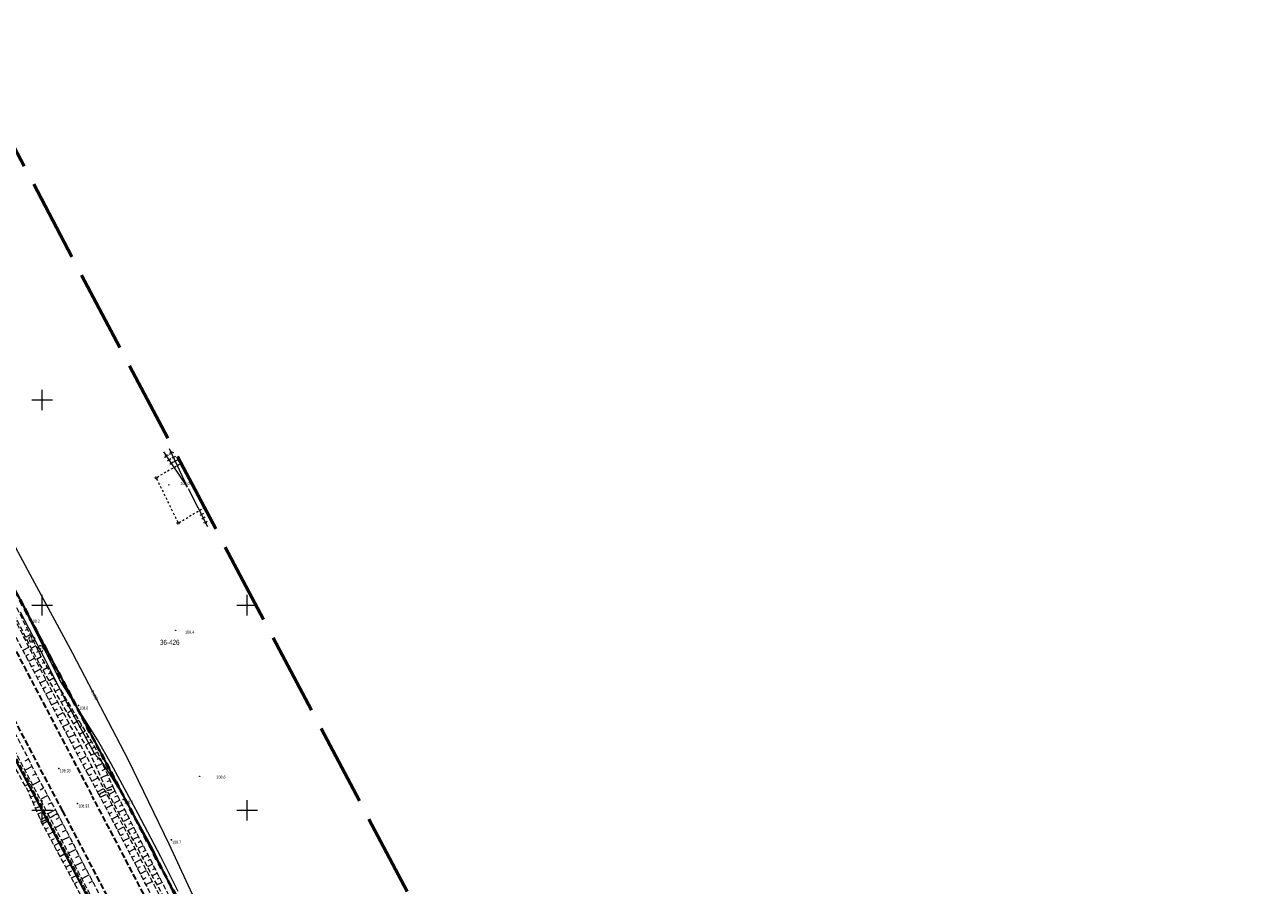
# Model space of a CAD drawing. Header units: metres. Extents: x 7529521 to 7531797, y 5723878 to 5728074.
# Tile 16 of 90: x 7531246 to 7531548, y 5724832 to 5725041. Entities that reach past the tile are written whole.
import ezdxf
from ezdxf.enums import TextEntityAlignment as Align

# ---------------------------------------------------------------- set-up
doc = ezdxf.new("R2010")
doc.units = ezdxf.units.M
for name, pattern in [('4_SUPE_01', [0]), ('4_SUSM03_02', [0]), ('GAO', [2.5, 1.5, -1]), ('GDE', [0]), ('GUZ', [1, 0.5, -0.5]), ('L_0_05', [1.75, 1.25, -0.5]), ('L_0_06', [2, 1.5, -0.5]), ('L_0_09', [2.5, 2, -0.5])]:
    doc.linetypes.add(name, pattern=pattern)
doc.layers.get('0').update_dxf_attribs({"color": 252})
for name, color, linetype, lineweight in [('Dzialki', 80, 'GDE', 30), ('jezdnia', 252, 'L_0_06', 18), ('k', 252, 'Continuous', 18), ('Numery_dzialek', 80, 'Continuous', 30), ('RTPW_T_0', 252, 'Continuous', 15), ('skarpa nieumocniona', 252, 'L_0_05', 18), ('SUPE_E_T_1', 240, 'Continuous', 15), ('SUPE_L_0', 240, '4_SUPE_01', 18), ('SUPE_L_1', 240, '4_SUPE_01', 18), ('SUSM_L_5', 252, 'Continuous', 18), ('Uzytki', 252, 'GUZ', 18), ('wysokosci_naturalne', 7, 'Continuous', 18), ('wysokosci_sztuczne', 7, 'Continuous', 18)]:
    doc.layers.add(name, color=color, linetype=linetype, lineweight=lineweight)
doc.layers.add('EPGPO_L_0', color=7, linetype='GAO', lineweight=50, true_color=0x940094)
doc.layers.add('zakres', color=7, linetype='L_0_09', lineweight=50, true_color=0xff05ff)
doc.styles.get("Standard").update_dxf_attribs({"font": 'arial.ttf'})

# ---------------------------------------------------------------- blocks, each defined once
blk = doc.blocks.new('2_RTPW01')
at = {"linetype": 'Continuous'}
blk.add_circle((0, 0), 0.045, dxfattribs=at)
blk = doc.blocks.new('OBOP02_01')
at = {"linetype": 'Continuous', "lineweight": 18}
blk.add_hatch(color=0, dxfattribs=at).paths.add_polyline_path([(0, -0.1, 1), (0, 0.1, 1)])
at = {"color": 0, "linetype": 'Continuous', "lineweight": 18}
blk.add_circle((0, 0), 0.1, dxfattribs=at)
for centre, radius, start, end in [((-0.77, 0.25), 0.7, 101.63363, 222.66269), ((0, 0.8), 0.7, 29.84593, 150.15407), ((0.77, 0.25), 0.7, 317.33731, 78.36637), ((-0.46, -0.64), 0.71, 174.36932, 292.55725), ((0.46, -0.64), 0.71, 247.44275, 5.63068)]:
    blk.add_arc(centre, radius, start, end, dxfattribs=at)
blk = doc.blocks.new('RTPW01')
at = {"linetype": 'Continuous', "lineweight": 13}
blk.add_hatch(color=0, dxfattribs=at).paths.add_polyline_path([(0, -0.09, 1), (0, 0.09, 1)])
at = {"color": 0, "linetype": 'Continuous', "lineweight": 13}
blk.add_circle((0, 0), 0.0906, dxfattribs=at)
blk = doc.blocks.new('RTPW02')
at = {"linetype": 'Continuous', "lineweight": 13}
blk.add_hatch(color=0, dxfattribs=at).paths.add_polyline_path([(0, -0.09, 1), (0, 0.09, 1)])
at = {"color": 0, "linetype": 'Continuous', "lineweight": 13}
blk.add_circle((0, 0), 0.0906, dxfattribs=at)

msp = doc.modelspace()

# ---------------------------------------------------------------- linework, layer by layer
at = {"layer": 'Dzialki'}
for p, q in [((7531168.27, 5725046.09), (7531361.93, 5724678.8)), ((7531272.44, 5724807.55), (7531200.05, 5724944.61))]:
    msp.add_line(p, q, dxfattribs=at)
at = {"layer": 'EPGPO_L_0', "linetype": 'GAO'}
msp.add_line((7531361.93, 5724678.8), (7531168.27, 5725046.09), dxfattribs=at)
at = {"layer": 'jezdnia', "color": 251, "lineweight": 30, "flags": 128}
for points in [[(7531255.05, 5724849.82), (7531250.42, 5724858.49), (7531238.94, 5724880.34), (7531226.79, 5724903.52), (7531215.36, 5724925.25), (7531204.31, 5724946.21), (7531192.02, 5724969.44), (7531180.18, 5724992.04), (7531168.3, 5725014.67), (7531158.51, 5725033.14), (7531145.93, 5725057.08), (7531135.58, 5725076.72), (7531132.73, 5725082.39), (7531130.28, 5725086.95), (7531121.5, 5725103.58), (7531109.92, 5725125.69), (7531099.06, 5725146.38), (7531086.59, 5725170.13), (7531075.31, 5725191.64), (7531063.07, 5725214.86), (7531048.73, 5725242.12), (7531035.91, 5725266.32), (7531022.21, 5725292.28), (7531010.79, 5725314.05), (7530999.01, 5725336.36), (7530986.02, 5725361.03), (7530974.32, 5725383.28), (7530963.64, 5725403.51), (7530951.6, 5725426.36), (7530935.95, 5725456.07), (7530927.31, 5725472.4), (7530915.33, 5725495.11), (7530899.43, 5725525.2), (7530886.85, 5725549.14), (7530883.25, 5725555.9), (7530873.45, 5725574.47)], [(7530883.02, 5725573.55), (7530889.55, 5725560.98), (7530893.68, 5725553.2), (7530906.5, 5725528.93), (7530922, 5725499.57), (7530934.25, 5725476.39), (7530943.12, 5725459.66), (7530958.76, 5725430.02), (7530970.59, 5725407.51), (7530981.39, 5725386.98), (7530993.12, 5725364.8), (7531006.18, 5725339.97), (7531018.01, 5725317.55), (7531029.54, 5725295.72), (7531042.9, 5725270.35), (7531055.75, 5725245.83), (7531070.32, 5725218.35), (7531082.24, 5725195.73), (7531093.92, 5725173.38), (7531105.84, 5725150.67), (7531117.04, 5725129.53), (7531128.29, 5725107.99), (7531139.89, 5725086.05), (7531149.27, 5725068.23), (7531153.62, 5725060.18), (7531158.14, 5725051.38), (7531165.6, 5725037.2), (7531175.41, 5725018.6), (7531187.35, 5724995.74), (7531199.26, 5724973.12), (7531211.84, 5724949.3), (7531222.57, 5724928.86), (7531233.84, 5724907.4), (7531246.09, 5724884.1), (7531257.76, 5724861.91), (7531262.24, 5724853.44)], [(7531436.66, 5724521.49), (7531422.73, 5724547.99), (7531409.43, 5724573.38), (7531396.66, 5724597.5), (7531372.43, 5724643.62), (7531365.49, 5724656.85), (7531360.42, 5724666.6), (7531337.86, 5724709.59), (7531325.7, 5724732.63), (7531313.06, 5724756.63), (7531302.44, 5724776.91), (7531296.29, 5724788.65), (7531294.55, 5724791.95), (7531276.79, 5724825.73), (7531262.24, 5724853.44)], [(7531429.64, 5724517.44), (7531415.61, 5724544.06), (7531402.13, 5724569.72), (7531389.47, 5724593.82), (7531365.34, 5724639.71), (7531356.99, 5724655.74), (7531351.13, 5724667.04), (7531330.38, 5724706.22), (7531318.83, 5724728.22), (7531305.7, 5724753.28), (7531294.74, 5724774.13), (7531287.3, 5724788.34), (7531281.26, 5724799.89), (7531269.56, 5724822.07), (7531255.05, 5724849.82)]]:
    msp.add_lwpolyline(points, dxfattribs=at)
at = {"layer": 'k', "linetype": 'Continuous', "lineweight": 18, "flags": 128}
for points in [[(7531250, 5724947.5), (7531250, 5724952.5)], [(7531247.5, 5724950), (7531252.5, 5724950)], [(7531250, 5724897.5), (7531250, 5724902.5)], [(7531300, 5724897.5), (7531300, 5724902.5)], [(7531247.5, 5724900), (7531252.5, 5724900)], [(7531297.5, 5724900), (7531302.5, 5724900)], [(7531247.5, 5724850), (7531252.5, 5724850)], [(7531250, 5724847.5), (7531250, 5724852.5)], [(7531297.5, 5724850), (7531302.5, 5724850)], [(7531300, 5724847.5), (7531300, 5724852.5)]]:
    msp.add_lwpolyline(points, dxfattribs=at)
at = {"layer": 'skarpa nieumocniona', "color": 252, "lineweight": 18, "flags": 128}
for points in [[(7531133.92, 5725076.44), (7531144.78, 5725056.32), (7531157.28, 5725032.46), (7531166.91, 5725014.06), (7531179.1, 5724991.45), (7531190.62, 5724968.9), (7531202.94, 5724945.69), (7531213.82, 5724924.6), (7531225.54, 5724902.84), (7531237.73, 5724879.81), (7531249.04, 5724857.81), (7531253.72, 5724849.22), (7531251.92, 5724848.18), (7531247.37, 5724856.91), (7531235.81, 5724878.54), (7531223.83, 5724901.79), (7531212.57, 5724923.34), (7531201.43, 5724944.61), (7531189.07, 5724967.52), (7531176.87, 5724990.33), (7531165.44, 5725012.99), (7531155.33, 5725031.52), (7531143.06, 5725055.18), (7531132.11, 5725075.5), (7531132.05, 5725076.6)], [(7531130.92, 5725076.06), (7531131.73, 5725075.38), (7531142.51, 5725054.85), (7531154.81, 5725031.13), (7531164.85, 5725012.82), (7531176.5, 5724990.11), (7531188.63, 5724967.38), (7531200.83, 5724944.27), (7531211.96, 5724923.09), (7531223.39, 5724901.5), (7531235.42, 5724878.16), (7531246.99, 5724856.57), (7531251.43, 5724847.97), (7531249.88, 5724847.07), (7531246.54, 5724854.83), (7531233.87, 5724877.29), (7531221.53, 5724900.93), (7531210.64, 5724922.44), (7531199.29, 5724943.66), (7531186.93, 5724966.4), (7531174.89, 5724989.73), (7531163.48, 5725012.06), (7531153.49, 5725030.5), (7531141.2, 5725054.33), (7531130.39, 5725074.83)], [(7531265.35, 5724854.67), (7531263.88, 5724853.83), (7531259.01, 5724862.85), (7531247.51, 5724884.88), (7531235.21, 5724908.21), (7531224.12, 5724929.62), (7531213.15, 5724949.98), (7531200.73, 5724973.91), (7531188.83, 5724996.41), (7531176.89, 5725019.33), (7531166.91, 5725038.07), (7531160.18, 5725051.64), (7531160.51, 5725053.67), (7531161.21, 5725053.29), (7531168.42, 5725038.81), (7531178.15, 5725020.06), (7531190.22, 5724997.07), (7531202.08, 5724974.67), (7531214.85, 5724950.61), (7531225.69, 5724930.33), (7531236.84, 5724908.93), (7531248.89, 5724885.69), (7531260.71, 5724863.28)], [(7531249.29, 5724885.87), (7531237.17, 5724909.26), (7531226.34, 5724930.49), (7531215.21, 5724950.84), (7531202.4, 5724974.91), (7531190.57, 5724997.38), (7531178.64, 5725020.21), (7531168.88, 5725039.01), (7531161.52, 5725053.51), (7531161.58, 5725054.28), (7531162.4, 5725054.04), (7531170.11, 5725039.34), (7531180, 5725021.06), (7531191.78, 5724997.95), (7531204.13, 5724975.79), (7531216.02, 5724951.5), (7531229.01, 5724931.16), (7531238.48, 5724909.91), (7531250.27, 5724886.42), (7531263.26, 5724864.62), (7531267.5, 5724855.21), (7531265.79, 5724854.81), (7531261.76, 5724863.8)], [(7531279.63, 5724827.27), (7531299.54, 5724789.01), (7531299.81, 5724787.96), (7531298.42, 5724788.19), (7531278.14, 5724826.49), (7531263.88, 5724853.83), (7531265.35, 5724854.67)], [(7531265.79, 5724854.81), (7531267.5, 5724855.21), (7531281.33, 5724828.38), (7531301.67, 5724789.91), (7531300.86, 5724788.49), (7531299.98, 5724789.32), (7531280.22, 5724827.74)], [(7531278.62, 5724796.18), (7531278.66, 5724795.36), (7531277.31, 5724795.78), (7531265.01, 5724818.91), (7531249.88, 5724847.07), (7531251.43, 5724847.97), (7531266.29, 5724819.96)], [(7531266.59, 5724820.17), (7531251.92, 5724848.18), (7531253.72, 5724849.22), (7531268.13, 5724821.35), (7531280.13, 5724797.25), (7531279.67, 5724795.88), (7531278.98, 5724796.53)]]:
    msp.add_lwpolyline(points, close=True, dxfattribs=at)
at = {"layer": 'skarpa nieumocniona', "color": 252, "linetype": 'Continuous', "lineweight": 18, "flags": 128}
for points in [[(7531246.44, 5724894.06), (7531245.88, 5724893.79)], [(7531247.11, 5724892.72), (7531246.02, 5724892.18)], [(7531245.34, 5724888.99), (7531246.78, 5724889.75)], [(7531247.78, 5724891.38), (7531247.25, 5724891.11)], [(7531248.45, 5724890.04), (7531247.4, 5724889.51)], [(7531246.04, 5724887.66), (7531246.76, 5724888.04)], [(7531246.74, 5724886.34), (7531248.16, 5724887.09)], [(7531249.13, 5724888.7), (7531248.61, 5724888.44)], [(7531249.8, 5724887.36), (7531248.78, 5724886.85)], [(7531250.5, 5724886.03), (7531250.01, 5724885.74)], [(7531247.44, 5724885.01), (7531248.15, 5724885.38)], [(7531248.14, 5724883.68), (7531249.56, 5724884.42)], [(7531251.27, 5724884.75), (7531250.26, 5724884.15)], [(7531252.04, 5724883.46), (7531251.52, 5724883.15)], [(7531248.83, 5724882.35), (7531249.54, 5724882.72)], [(7531249.52, 5724881.02), (7531250.96, 5724881.77)], [(7531250.22, 5724879.69), (7531250.94, 5724880.07)], [(7531252.8, 5724882.17), (7531251.74, 5724881.53)], [(7531253.57, 5724880.88), (7531253.02, 5724880.55)], [(7531250.91, 5724878.36), (7531252.36, 5724879.11)], [(7531251.61, 5724877.03), (7531252.33, 5724877.41)], [(7531254.34, 5724879.59), (7531253.22, 5724878.92)], [(7531255.11, 5724878.3), (7531254.53, 5724877.96)], [(7531255.87, 5724877.01), (7531254.69, 5724876.31)], [(7531252.3, 5724875.7), (7531253.76, 5724876.46)], [(7531253, 5724874.37), (7531253.73, 5724874.75)], [(7531253.69, 5724873.04), (7531255.16, 5724873.81)], [(7531256.64, 5724875.73), (7531256.04, 5724875.36)], [(7531257.41, 5724874.44), (7531256.17, 5724873.7)], [(7531254.38, 5724871.71), (7531255.12, 5724872.1)], [(7531255.08, 5724870.38), (7531256.56, 5724871.16)], [(7531258.18, 5724873.15), (7531257.54, 5724872.77)], [(7531258.95, 5724871.86), (7531257.65, 5724871.08)], [(7531255.77, 5724869.05), (7531256.52, 5724869.44)], [(7531256.47, 5724867.72), (7531257.96, 5724868.5)], [(7531259.71, 5724870.57), (7531259.05, 5724870.17)], [(7531260.48, 5724869.28), (7531259.12, 5724868.47)], [(7531261.25, 5724867.99), (7531260.55, 5724867.58)], [(7531257.16, 5724866.39), (7531257.91, 5724866.78)], [(7531257.86, 5724865.06), (7531259.36, 5724865.85)], [(7531262.02, 5724866.7), (7531260.6, 5724865.86)], [(7531262.78, 5724865.42), (7531262.06, 5724864.98)], [(7531246.66, 5724862.45), (7531245.78, 5724862)], [(7531258.55, 5724863.73), (7531259.3, 5724864.13)], [(7531259.25, 5724862.41), (7531260.75, 5724863.22)], [(7531263.49, 5724864.1), (7531261.94, 5724863.4)], [(7531264.11, 5724862.73), (7531263.33, 5724862.38)], [(7531247.57, 5724860.67), (7531245.84, 5724859.78)], [(7531248.49, 5724858.89), (7531247.63, 5724858.46)], [(7531259.96, 5724861.09), (7531260.71, 5724861.49)], [(7531260.67, 5724859.77), (7531262.17, 5724860.57)], [(7531261.39, 5724858.45), (7531262.14, 5724858.85)], [(7531264.73, 5724861.36), (7531263.17, 5724860.66)], [(7531265.35, 5724860), (7531264.56, 5724859.64)], [(7531245.9, 5724855.96), (7531246.99, 5724856.57)], [(7531249.42, 5724857.12), (7531247.74, 5724856.21)], [(7531262.1, 5724857.13), (7531263.6, 5724857.93)], [(7531262.81, 5724855.81), (7531263.56, 5724856.21)], [(7531265.96, 5724858.63), (7531264.39, 5724857.92)], [(7531267.2, 5724855.89), (7531265.62, 5724855.18)], [(7531266.58, 5724857.26), (7531265.79, 5724856.91)], [(7531246.62, 5724854.64), (7531247.18, 5724854.88)], [(7531247.21, 5724853.27), (7531248.43, 5724853.79)], [(7531250.37, 5724855.37), (7531249.52, 5724854.9)], [(7531251.33, 5724853.61), (7531249.58, 5724852.66)], [(7531263.52, 5724854.49), (7531265.02, 5724855.29)], [(7531264.22, 5724853.16), (7531265.73, 5724853.95)], [(7531267.79, 5724854.65), (7531266.28, 5724853.88)], [(7531268.36, 5724853.54), (7531267.62, 5724853.16)], [(7531247.8, 5724851.89), (7531248.46, 5724852.17)], [(7531248.4, 5724850.51), (7531249.8, 5724851.12)], [(7531252.28, 5724851.85), (7531251.4, 5724851.37)], [(7531253.24, 5724850.1), (7531251.43, 5724849.11)], [(7531264.92, 5724851.83), (7531265.67, 5724852.22)], [(7531265.61, 5724850.5), (7531267.12, 5724851.29)], [(7531268.94, 5724852.43), (7531267.46, 5724851.67)], [(7531270.08, 5724850.21), (7531268.63, 5724849.46)], [(7531269.51, 5724851.32), (7531268.78, 5724850.94)], [(7531248.99, 5724849.13), (7531249.74, 5724849.46)], [(7531249.58, 5724847.75), (7531251.18, 5724848.44)], [(7531250.08, 5724846.7), (7531251.65, 5724847.55)], [(7531255.04, 5724846.67), (7531253.2, 5724845.72)], [(7531254.23, 5724848.23), (7531253.31, 5724847.75)], [(7531266.31, 5724849.17), (7531267.06, 5724849.56)], [(7531267, 5724847.84), (7531268.5, 5724848.63)], [(7531267.69, 5724846.51), (7531268.45, 5724846.9)], [(7531271.23, 5724847.99), (7531269.81, 5724847.26)], [(7531270.65, 5724849.1), (7531269.94, 5724848.73)], [(7531271.8, 5724846.88), (7531271.1, 5724846.52)], [(7531250.79, 5724845.38), (7531251.57, 5724845.8)], [(7531251.5, 5724844.06), (7531253.06, 5724844.9)], [(7531256.64, 5724843.56), (7531254.83, 5724842.62)], [(7531255.84, 5724845.12), (7531254.93, 5724844.64)], [(7531268.39, 5724845.18), (7531269.89, 5724845.97)], [(7531269.08, 5724843.85), (7531269.83, 5724844.24)], [(7531272.37, 5724845.77), (7531270.99, 5724845.05)], [(7531273.52, 5724843.54), (7531272.16, 5724842.85)], [(7531272.94, 5724844.65), (7531272.26, 5724844.3)], [(7531252.21, 5724842.74), (7531252.98, 5724843.15)], [(7531252.92, 5724841.41), (7531254.46, 5724842.25)], [(7531257.45, 5724842.01), (7531256.54, 5724841.54)], [(7531269.77, 5724842.52), (7531271.28, 5724843.3)], [(7531270.47, 5724841.19), (7531271.22, 5724841.58)], [(7531271.16, 5724839.86), (7531272.66, 5724840.64)], [(7531274.66, 5724841.32), (7531273.34, 5724840.64)], [(7531274.09, 5724842.43), (7531273.42, 5724842.09)], [(7531253.63, 5724840.09), (7531254.4, 5724840.51)], [(7531254.34, 5724838.77), (7531255.87, 5724839.6)], [(7531255.05, 5724837.45), (7531255.81, 5724837.86)], [(7531258.25, 5724840.45), (7531256.45, 5724839.52)], [(7531259.05, 5724838.9), (7531258.16, 5724838.44)], [(7531271.85, 5724838.53), (7531272.61, 5724838.92)], [(7531272.55, 5724837.2), (7531274.05, 5724837.98)], [(7531275.81, 5724839.1), (7531274.52, 5724838.43)], [(7531275.24, 5724840.21), (7531274.58, 5724839.87)], [(7531276.38, 5724837.99), (7531275.74, 5724837.66)], [(7531255.76, 5724836.13), (7531257.28, 5724836.94)], [(7531256.47, 5724834.81), (7531257.22, 5724835.21)], [(7531259.86, 5724837.34), (7531258.08, 5724836.42)], [(7531260.66, 5724835.79), (7531259.77, 5724835.33)], [(7531273.24, 5724835.87), (7531273.99, 5724836.26)], [(7531273.94, 5724834.54), (7531275.44, 5724835.32)], [(7531276.95, 5724836.88), (7531275.69, 5724836.23)], [(7531278.1, 5724834.65), (7531276.87, 5724834.02)], [(7531277.53, 5724835.77), (7531276.9, 5724835.45)], [(7531257.18, 5724833.49), (7531258.68, 5724834.29)], [(7531257.88, 5724832.16), (7531258.63, 5724832.57)], [(7531261.47, 5724834.23), (7531259.7, 5724833.32)], [(7531262.27, 5724832.68), (7531261.39, 5724832.23)], [(7531274.63, 5724833.21), (7531275.38, 5724833.6)], [(7531275.32, 5724831.88), (7531276.82, 5724832.66)], [(7531279.24, 5724832.43), (7531278.05, 5724831.82)], [(7531278.67, 5724833.54), (7531278.07, 5724833.23)]]:
    msp.add_lwpolyline(points, dxfattribs=at)
at = {"layer": 'SUPE_L_0', "linetype": '4_SUPE_01'}
for p, q in [((7531285.42, 5724928.74), (7531279.67, 5724937.34)), ((7531285.45, 5724928.76), (7531281.06, 5724938.13)), ((7531281.18, 5724936.69), (7531281.42, 5724937.35)), ((7531282.08, 5724937.12), (7531281.42, 5724937.35)), ((7531280.01, 5724935.94), (7531280.15, 5724936.63)), ((7531280.84, 5724936.5), (7531280.15, 5724936.63)), ((7531281.39, 5724935.67), (7531280.56, 5724935.11)), ((7531281.95, 5724934.84), (7531281.12, 5724934.28)), ((7531282.51, 5724936.21), (7531281.6, 5724935.79)), ((7531282.93, 5724935.31), (7531282.03, 5724934.88)), ((7531290.43, 5724919.12), (7531285.67, 5724928.31)), ((7531289.34, 5724922.32), (7531288.45, 5724921.86)), ((7531289.8, 5724921.43), (7531288.91, 5724920.97)), ((7531290.04, 5724919.88), (7531289.37, 5724920.09)), ((7531290.04, 5724919.88), (7531290.26, 5724920.55))]:
    msp.add_line(p, q, dxfattribs=at)
at = {"layer": 'SUPE_L_1', "linetype": '4_SUPE_01'}
for p, q in [((7531240.53, 5724919.69), (7531247.6, 5724906.48)), ((7531254.21, 5724881.84), (7531239.55, 5724911.45)), ((7531247.6, 5724906.48), (7531257.39, 5724888.28)), ((7531250.81, 5724886.55), (7531244.76, 5724898.25)), ((7531255.59, 5724876.99), (7531250.81, 5724886.55)), ((7531257.39, 5724888.28), (7531271.01, 5724862.26)), ((7531263.5, 5724867.13), (7531254.21, 5724881.84)), ((7531262.87, 5724863.7), (7531255.59, 5724876.99)), ((7531266.85, 5724861.29), (7531263.5, 5724867.13)), ((7531264.79, 5724861.49), (7531262.87, 5724863.7)), ((7531271.01, 5724862.26), (7531280.92, 5724841.81)), ((7531269.64, 5724854), (7531264.79, 5724861.49)), ((7531273.4, 5724849.16), (7531266.85, 5724861.29)), ((7531276.96, 5724840.56), (7531269.64, 5724854)), ((7531278.96, 5724838.66), (7531273.4, 5724849.16)), ((7531280.83, 5724832.38), (7531276.96, 5724840.56)), ((7531280.92, 5724841.81), (7531287.64, 5724827.27)), ((7531283.2, 5724830.19), (7531278.96, 5724838.66)), ((7531284.46, 5724824.48), (7531280.83, 5724832.38))]:
    msp.add_line(p, q, dxfattribs=at)
at = {"layer": 'SUSM_L_5', "color": 240, "linetype": '4_SUSM03_02'}
for p, q in [((7531283.54, 5724934.31), (7531283.12, 5724934.07)), ((7531278.45, 5724931.39), (7531278.02, 5724931.14)), ((7531279.31, 5724931.88), (7531278.88, 5724931.64)), ((7531280.15, 5724932.37), (7531279.73, 5724932.13)), ((7531281, 5724932.86), (7531280.58, 5724932.61)), ((7531281.85, 5724933.34), (7531281.42, 5724933.1)), ((7531282.69, 5724933.83), (7531282.27, 5724933.58)), ((7531277.91, 5724930.8), (7531278.13, 5724930.35)), ((7531278.36, 5724929.89), (7531278.58, 5724929.43)), ((7531278.81, 5724928.96), (7531279.03, 5724928.5)), ((7531279.26, 5724928.04), (7531279.48, 5724927.58)), ((7531279.71, 5724927.12), (7531279.93, 5724926.66)), ((7531280.16, 5724926.2), (7531280.39, 5724925.74)), ((7531280.61, 5724925.28), (7531280.84, 5724924.82)), ((7531281.06, 5724924.36), (7531281.29, 5724923.9)), ((7531281.51, 5724923.44), (7531281.74, 5724922.98)), ((7531281.96, 5724922.51), (7531282.19, 5724922.05)), ((7531286.78, 5724922.15), (7531287.2, 5724922.4)), ((7531287.62, 5724922.65), (7531288.05, 5724922.9)), ((7531288.47, 5724923.15), (7531288.89, 5724923.4)), ((7531289.31, 5724923.65), (7531289.56, 5724923.8)), ((7531282.41, 5724921.59), (7531282.64, 5724921.13)), ((7531282.86, 5724920.68), (7531283.08, 5724920.23)), ((7531283.4, 5724920.14), (7531283.83, 5724920.39)), ((7531284.26, 5724920.64), (7531284.68, 5724920.89)), ((7531285.1, 5724921.14), (7531285.52, 5724921.39)), ((7531285.94, 5724921.65), (7531286.36, 5724921.9))]:
    msp.add_line(p, q, dxfattribs=at)
at = {"layer": 'SUSM_L_5', "linetype": '4_SUSM03_02'}
for centre in [(7531277.8, 5724931.02), (7531277.8, 5724931.02), (7531283.19, 5724920.01), (7531283.19, 5724920.01)]:
    msp.add_circle(centre, 0.25, dxfattribs=at)
at = {"layer": 'Uzytki'}
for p, q in [((7531267.36, 5724858.16), (7531231, 5724927.12)), ((7531214.08, 5724918.04), (7531254.92, 5724840.73)), ((7531274.27, 5724845.07), (7531267.36, 5724858.16)), ((7531361.93, 5724678.8), (7531274.27, 5724845.07)), ((7531254.92, 5724840.73), (7531265.14, 5724821.38))]:
    msp.add_line(p, q, dxfattribs=at)
at = {"layer": 'wysokosci_naturalne', "color": 252}
for p in [(7531247.06, 5724896.69), (7531258.87, 5724875.5), (7531269.78, 5724852.6), (7531281.52, 5724842.82)]:
    msp.add_point(p, dxfattribs=at)
at = {"layer": 'wysokosci_sztuczne', "color": 252}
for p in [(7531254.08, 5724860.22), (7531258.63, 5724851.63)]:
    msp.add_point(p, dxfattribs=at)
at = {"layer": 'zakres', "color": 210, "lineweight": 50, "ltscale": 10}
msp.add_lwpolyline([(7530686.14, 5726066.08), (7530934.48, 5725596.51), (7531070.08, 5725341.7), (7531212.9, 5725068.88), (7531409.6, 5724696.64), (7531547.78, 5724433.68)], dxfattribs=at)

# ---------------------------------------------------------------- block references
at = {"color": 74, "linetype": 'Continuous', "xscale": 0.5, "yscale": 0.5, "zscale": 0.5}
for p in [(7531247.48, 5724891.73), (7531249.57, 5724889.34)]:
    msp.add_blockref('OBOP02_01', p, dxfattribs=at)
at = {"layer": 'RTPW_T_0'}
for p in [(7531280.87, 5724929.32), (7531282.57, 5724893.84), (7531288.42, 5724858.26)]:
    msp.add_blockref('2_RTPW01', p, dxfattribs=at)
at = {"layer": 'wysokosci_naturalne', "color": 252, "linetype": 'Continuous', "xscale": 0.5, "yscale": 0.5, "zscale": 0.5}
for p in [(7531247.06, 5724896.69), (7531258.87, 5724875.5), (7531269.78, 5724852.6), (7531281.52, 5724842.82)]:
    msp.add_blockref('RTPW01', p, dxfattribs=at)
at = {"layer": 'wysokosci_sztuczne', "color": 252, "linetype": 'Continuous', "xscale": 0.5, "yscale": 0.5, "zscale": 0.5}
for p in [(7531254.08, 5724860.22), (7531258.63, 5724851.63)]:
    msp.add_blockref('RTPW02', p, dxfattribs=at)

# ---------------------------------------------------------------- texts
at = {"layer": 'Numery_dzialek', "width": 0.7}
msp.add_text('36-426', height=1.26, dxfattribs=at).set_placement((7531278.72, 5724891.55), align=Align.TOP_LEFT)
at = {"layer": 'RTPW_T_0', "width": 0.7}
for s, p in [('108.0', (7531283.69, 5724929.27)), ('108.4', (7531284.83, 5724893.05)), ('108.6', (7531292.46, 5724857.72))]:
    msp.add_text(s, height=0.75, dxfattribs=at).set_placement(p)
at = {"layer": 'SUPE_E_T_1', "width": 0.7}
msp.add_text('2eWD', height=0.75, rotation=297.63, dxfattribs=at).set_placement((7531262.78, 5724877.99), align=Align.MIDDLE)
at = {"layer": 'wysokosci_naturalne', "color": 252, "lineweight": 15, "width": 0.66}
for s, p in [('108.2', (7531247.28, 5724895.72)), ('108.6', (7531259.09, 5724874.53)), ('108.6', (7531270, 5724851.62)), ('108.7', (7531281.74, 5724841.85))]:
    msp.add_text(s, height=0.75, dxfattribs=at).set_placement(p)
at = {"layer": 'wysokosci_sztuczne', "color": 252, "lineweight": 15, "width": 0.66}
for p in [(7531254.3, 5724859.25), (7531258.85, 5724850.66)]:
    msp.add_text('108.93', height=0.75, dxfattribs=at).set_placement(p)

doc.saveas('drawing.dxf')
